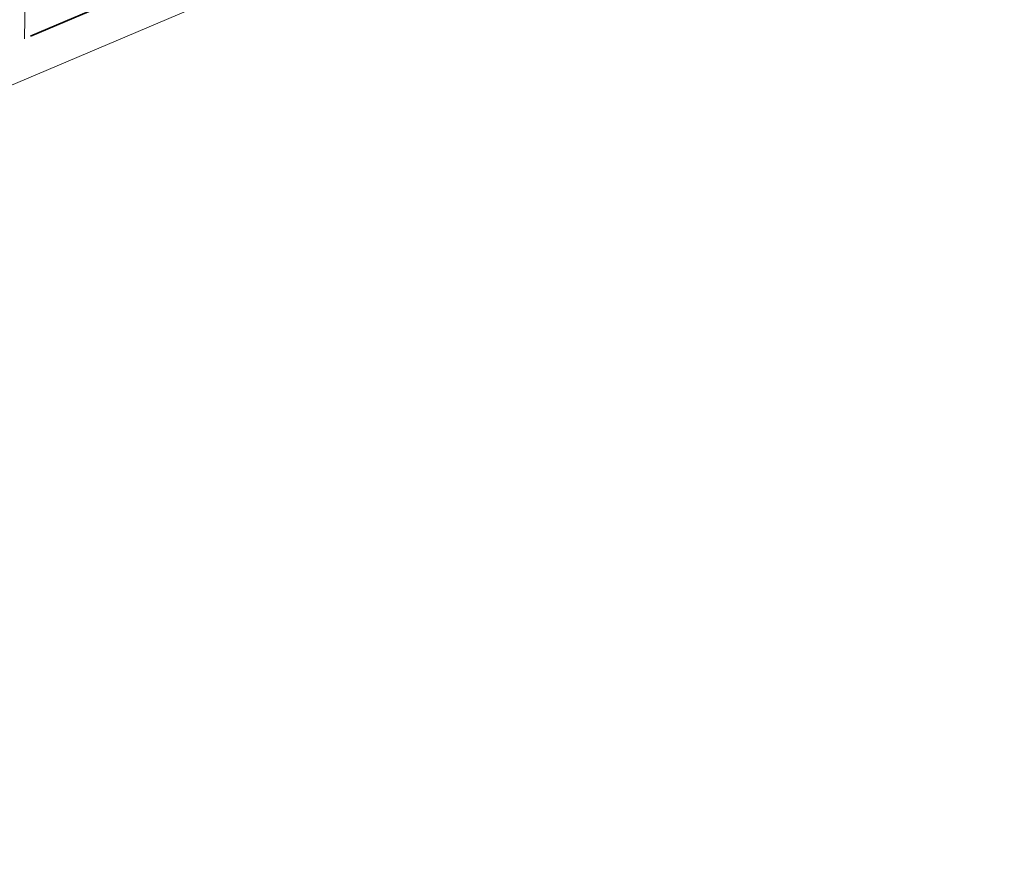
# Model space of a CAD drawing. Header units: metres. Extents: x 196651 to 397723, y 354703 to 710691.
# Tile 172 of 256: x 197879.93 to 197882.55, y 356120.78 to 356123.05. Entities that reach past the tile are written whole.
import ezdxf

# ---------------------------------------------------------------- set-up
doc = ezdxf.new("R2010")
doc.units = ezdxf.units.M
doc.header["$MEASUREMENT"] = 0
doc.linetypes.add('VH-OPSLUITBAND_100X200', pattern=[16, 8, -2, 4, -2])
for name, color, linetype, lineweight in [('N-WE-GR-GRAS_BERM-A', 86, 'Continuous', 5), ('N-WE-VH-KANTOPSLUITING_OPSLUITBAND_100X200-G', 5, 'VH-OPSLUITBAND_100X200', 35), ('N-WE-VH-KANTVERHARDING-G', 1, 'Continuous', 5), ('N-WE-VH-VERHARDING_TEGEL-A', 252, 'Continuous', 5)]:
    doc.layers.add(name, color=color, linetype=linetype, lineweight=lineweight)
doc.layers.add('X-XX-AL-HULPLIJNEN', color=4, linetype='Continuous', lineweight=25, plot=False)

msp = doc.modelspace()

# ---------------------------------------------------------------- hatches: boundary and pattern name
at = {"layer": 'N-WE-GR-GRAS_BERM-A'}
h = msp.add_hatch(dxfattribs=at)
h.set_pattern_fill('AGR-GRAS_01', color=256, scale=0.04, pattern_type=2)
h.set_pattern_definition([(0, (0, 0), (1, 1), [0.12, -0.8]), (45, (0.4, 0.2), (-0.113137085, 1.8667619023), [0.12, -0.8]), (30, (0.08, 0.12), (0.2274613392, 1.2860254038), [0.12, -0.8]), (15, (0.32, 0.48), (0.3856270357, 0.724494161), [0.12, -0.8]), (135, (0.16, 2), (-0.02828427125, -0.6505382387), [0.12, -0.8]), (150, (1.2, 0.4), (0.2156921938, -0.5864101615), [0.12, -0.8]), (165, (0.24, 0.04), (0.1434520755, -0.7010146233), [0.12, -0.8]), (85, (0.4, 0.4), (-0.8726773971, 1.0400164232), [0.12, -0.8]), (100, (0, 0), (-1.1121176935, 0.7787131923), [0.12, -0.8])])
h.paths.add_polyline_path([(198023.6749, 356118.823), (197974.173, 356123.5888), (197950.023, 356126.2133), (197937.6371, 356127.3175), (197884.3105, 356133.1121, 0.003613), (197882.7603, 356133.2692, 0.318684), (197874.9417, 356128.7589), (197875.8957, 356128.7854, 0.015836), (197877.1537, 356128.8603), (197885.7745, 356129.6479, -0.026297), (197888.621, 356129.7576), (197906.3767, 356129.5081, -0.005309), (197908.5761, 356129.4538), (197908.5768, 356129.4738), (197909.576, 356129.4337), (197909.576, 356129.4337, -0.015826), (197916.1145, 356128.9319), (197936.6466, 356126.7009, 0.004591), (197938.4716, 356126.5195), (197950.5454, 356125.4314), (197951.5414, 356125.3417), (197955.5955, 356124.9763, -0.004591), (197957.4888, 356124.7881), (197996.2079, 356120.5808), (197997.1999, 356120.4529, -0.008349), (198000.6325, 356120.0218), (198012.8414, 356118.281), (198022.1105, 356116.9593), (198022.1239, 356117.0584), (198023.1139, 356116.9173), (198023.5099, 356116.8608)])
at = {"layer": 'N-WE-VH-VERHARDING_TEGEL-A'}
h = msp.add_hatch(dxfattribs=at)
h.set_pattern_fill('AVH-TEGEL_300X300_HALFST', color=256, scale=2, angle=359, style=0, pattern_type=2)
h.set_pattern_definition([(359, (0, 0), (0.60514433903, 0.28948286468), [0.6, -0.6]), (89, (0, 0), (-0.5999086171, 0.0104714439), [])])
edge = h.paths.add_edge_path()
edge.add_arc((197880.6579, 355755.7269), 365.5786, 90.891817, 90.956306)
edge.add_line((197874.5564, 356121.2546), (197874.282, 356124.5527))
edge.add_arc((197882.0552, 356125.1994), 7.8, 181.31386, 184.75573, ccw=False)
edge.add_line((197874.2572, 356125.0206), (197874.9967, 356125.0411))
edge.add_arc((197875.1551, 356148.6606), 23.62, 269.61577, 275.22024)
edge.add_line((197877.3042, 356125.1385), (197882.3391, 356125.5985))
edge.add_line((197882.3391, 356125.5985), (197882.3167, 356124.0023))
edge.add_line((197882.3167, 356124.0023), (197875.8737, 356121.27))
edge.add_arc((197875.1551, 356148.6606), 27.4, 269.60838, 271.50279, ccw=False)

# ---------------------------------------------------------------- linework, layer by layer
at = {"layer": 'N-WE-VH-KANTOPSLUITING_OPSLUITBAND_100X200-G', "ltscale": 0.1, "flags": 128}
msp.add_lwpolyline([(198034.5989, 356086.5253), (198034.4827, 356100.665), (198027.9784, 356109.2418), (198006.2132, 356114.0216), (197918.7252, 356123.5283, 0.02355), (197909.4876, 356124.0938), (197887.8781, 356124.3975), (197882.3405, 356124.0124), (197875.8737, 356121.27, -0.008266), (197874.9679, 356121.2612, 0.000281), (197874.5564, 356121.2546, 0.000281)], format="xyb", dxfattribs=at)
at = {"layer": 'N-WE-VH-KANTVERHARDING-G', "flags": 128}
msp.add_lwpolyline([(198006.1971, 356113.9228), (197918.7144, 356123.4289, 0.02355), (197909.4862, 356123.9938), (197887.8809, 356124.2975), (197882.3641, 356123.9138), (197875.8953, 356121.1705)], format="xyb", dxfattribs=at)
at = {"layer": 'X-XX-AL-HULPLIJNEN'}
msp.add_circle((197870.338, 356126.8619), 23.7589, dxfattribs=at)

doc.saveas('drawing.dxf')
